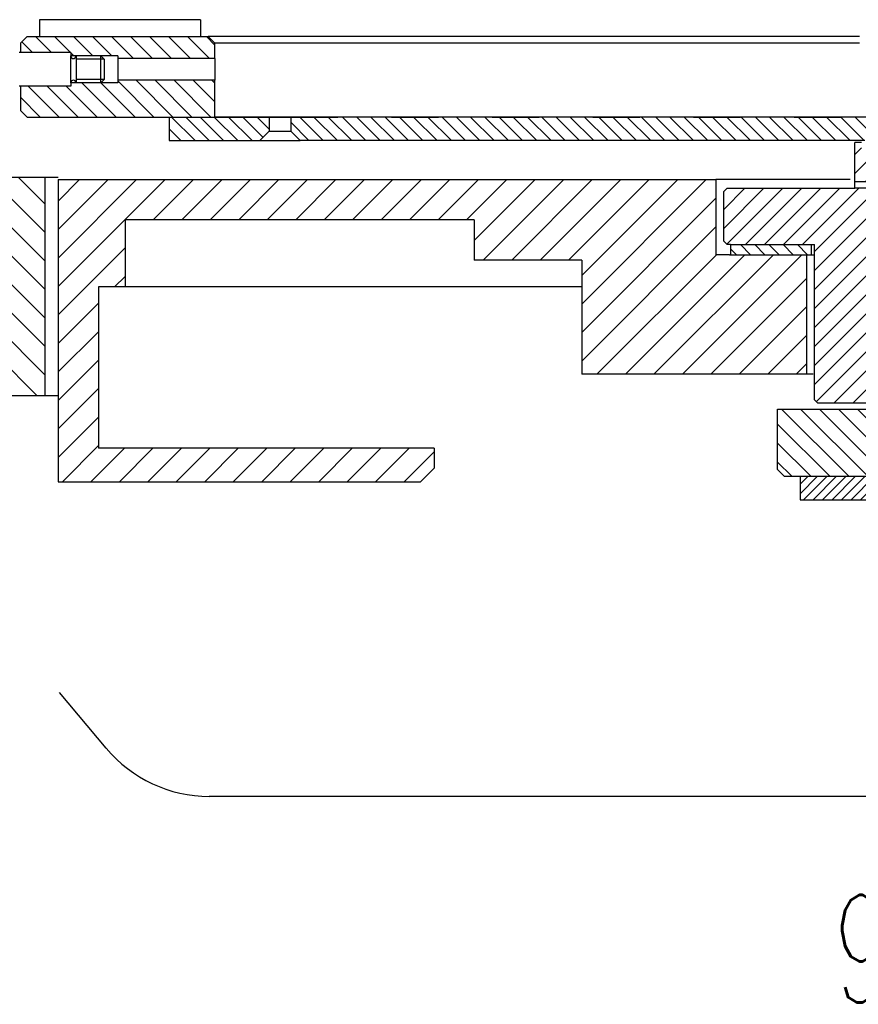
# Model space of a CAD drawing. Extents: x -1763 to 4575, y -3429 to 1051.
# Tile 5 of 174: x -216 to -91, y -2563 to -2416. Entities that reach past the tile are written whole.
import ezdxf

# ---------------------------------------------------------------- set-up
doc = ezdxf.new("R2010")
doc.units = 0
doc.linetypes.add('DASHED', pattern=[15, 7, -8])
doc.layers.get('0').update_dxf_attribs({"linetype": 'CONTINUOUS'})
doc.layers.add('1', color=7, linetype='CONTINUOUS')
doc.styles.add('CONVERTER_1', font='txt.shx', dxfattribs={"width": 0.63})
pattern_1 = [(45, (-1142.240062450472, -11457.86251876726), (-1.414213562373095, 1.4142135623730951), [])]
pattern_2 = [(315, (-1142.240062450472, -11457.86251876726), (1.0606601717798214, 1.060660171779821), [])]
pattern_3 = [(315, (-1142.24006245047, -11507.86251876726), (1.4142135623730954, 1.4142135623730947), [])]

# ---------------------------------------------------------------- blocks, each defined once
blk = doc.blocks.new('Z-STACK', base_point=(-660.9662464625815, -2583.473641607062))
at = {"linetype": 'CONTINUOUS'}
h = blk.add_hatch(dxfattribs=at)
h.set_pattern_fill('USER', color=4, scale=2, angle=315, pattern_type=0)
h.set_pattern_definition(pattern_3)
h.paths.add_polyline_path([(-214.4034238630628, -2418.660077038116), (-212.5745142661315, -2418.660077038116), (-210.5745142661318, -2418.660077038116), (-190.5745142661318, -2418.660077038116), (-188.5745142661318, -2418.660077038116), (-187.423423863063, -2418.660077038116), (-186.423423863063, -2419.660077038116), (-186.4234238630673, -2421.960077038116), (-200.9034238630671, -2421.960077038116), (-200.9034238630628, -2421.560077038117), (-203.4034238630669, -2421.560077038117), (-207.1034238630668, -2421.560077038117), (-207.903423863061, -2421.560077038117), (-207.9034238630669, -2421.060077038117), (-210.5745142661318, -2421.060077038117), (-215.4034238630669, -2421.060077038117), (-215.4034238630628, -2419.660077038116)])
h = blk.add_hatch(dxfattribs=at)
h.set_pattern_fill('USER', color=4, scale=2, angle=315, pattern_type=0)
h.set_pattern_definition(pattern_3)
h.paths.add_polyline_path([(-214.4034238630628, -2430.660077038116), (-210.0745142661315, -2430.660077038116), (-193.2334238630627, -2430.660077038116), (-191.0745142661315, -2430.660077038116), (-190.3745142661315, -2430.660077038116), (-186.4234238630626, -2430.660077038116), (-186.423423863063, -2425.160077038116), (-200.9034238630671, -2425.160077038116), (-200.9034238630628, -2425.560077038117), (-203.4034238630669, -2425.560077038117), (-207.1034238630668, -2425.560077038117), (-207.903423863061, -2425.560077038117), (-207.903423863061, -2426.060077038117), (-210.5745142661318, -2426.060077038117), (-215.4034238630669, -2426.060077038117), (-215.4034238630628, -2429.660077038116)])
h = blk.add_hatch(dxfattribs=at)
h.set_pattern_fill('USER', color=2, scale=1.5, angle=315, pattern_type=0)
h.set_pattern_definition(pattern_2)
h.paths.add_polyline_path([(-187.2334238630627, -2430.660077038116), (-191.0745142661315, -2430.660077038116), (-193.2334238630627, -2430.660077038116), (-193.2334238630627, -2434.160077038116), (-179.7234238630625, -2434.160077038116), (-178.3234238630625, -2432.760077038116), (-178.3234238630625, -2430.660077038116), (-182.4234238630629, -2430.660077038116), (-186.4234238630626, -2430.660077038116)])
h = blk.add_hatch(dxfattribs=at)
h.set_pattern_fill('USER', color=113, scale=2, angle=45, pattern_type=0)
h.set_pattern_definition(pattern_1)
h.paths.add_polyline_path([(-87.60342386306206, -2472.760076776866), (-87.60342386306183, -2441.560076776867), (-87.90342386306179, -2441.260076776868), (-91.10342386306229, -2441.260076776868), (-110.1034238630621, -2441.260076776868), (-110.6034238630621, -2441.760076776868), (-110.6034238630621, -2449.160076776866), (-110.1034238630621, -2449.660076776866), (-109.6034238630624, -2449.660076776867), (-97.60342386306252, -2449.660076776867), (-97.10342386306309, -2449.660076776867), (-97.10342386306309, -2472.760076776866), (-96.60342386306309, -2473.260076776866), (-93.45672435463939, -2473.260076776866), (-88.25672435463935, -2473.260076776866), (-88.10342386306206, -2473.260076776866)])
h = blk.add_hatch(dxfattribs=at)
h.set_pattern_fill('USER', scale=5, angle=45, pattern_type=0)
h.set_pattern_definition([(45, (-1142.240062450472, -11457.86251876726), (-3.5355339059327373, 3.5355339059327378), [])])
h.paths.add_polyline_path([(-87.35342386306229, -2441.260076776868), (-87.84552984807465, -2441.260076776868), (-87.90342386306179, -2441.260076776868), (-91.10342386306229, -2441.260076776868), (-91.10342386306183, -2440.260077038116), (-87.35342386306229, -2440.260076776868)])
h = blk.add_hatch(dxfattribs=at)
h.set_pattern_fill('USER', scale=1.5, angle=315, pattern_type=0)
h.set_pattern_definition(pattern_2)
h.paths.add_polyline_path([(-109.6034238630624, -2449.660076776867), (-109.6034238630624, -2451.160076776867), (-97.60342386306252, -2451.160076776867), (-97.60342386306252, -2449.660076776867)])
h = blk.add_hatch(dxfattribs=at)
h.set_pattern_fill('USER', color=40, scale=2, angle=315, pattern_type=0)
h.set_pattern_definition([(315, (-1142.240062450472, -11457.86251876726), (1.4142135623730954, 1.4142135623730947), [])])
h.paths.add_polyline_path([(-87.60342386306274, -2474.960077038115), (-87.60342386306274, -2483.360077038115), (-88.4034238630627, -2484.160077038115), (-99.20342386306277, -2484.160077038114), (-101.6034238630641, -2484.160077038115), (-102.6034238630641, -2483.160077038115), (-102.6034238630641, -2474.160077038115), (-88.4034238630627, -2474.160077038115)])
at = {"layer": '1', "linetype": 'CONTINUOUS'}
h = blk.add_hatch(dxfattribs=at)
h.set_pattern_fill('USER', color=2, scale=1.5, angle=315, pattern_type=0)
h.set_pattern_definition(pattern_2)
edge = h.paths.add_edge_path()
edge.add_line((-87.07297766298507, -2430.660077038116), (-86.9082418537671, -2430.660077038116))
edge.add_line((-86.9082418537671, -2430.660077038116), (-85.7434238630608, -2430.660077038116))
edge.add_line((-85.7434238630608, -2430.660077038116), (-82.19317602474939, -2430.660077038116))
edge.add_line((-82.19317602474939, -2430.660077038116), (-82.19317602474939, -2432.760077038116))
edge.add_spline(control_points=[(-82.19317602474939, -2432.760077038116), (-82.42761129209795, -2432.9930812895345), (-82.89595380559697, -2433.4596206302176), (-83.36389360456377, -2433.926563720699), (-83.59782187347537, -2434.160077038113)], knot_values=[0, 0, 0, 0, 0.99159343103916, 1.98318716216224, 1.98318716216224, 1.98318716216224, 1.98318716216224], degree=3, periodic=0)
edge.add_line((-83.59782187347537, -2434.160077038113), (-84.18782974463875, -2434.160077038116))
edge.add_line((-84.18782974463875, -2434.160077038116), (-84.72074886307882, -2434.160077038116))
edge.add_line((-84.72074886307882, -2434.160077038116), (-89.60342386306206, -2434.160077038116))
edge.add_line((-89.60342386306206, -2434.160077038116), (-173.7234238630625, -2434.160077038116))
edge.add_line((-173.7234238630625, -2434.160077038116), (-175.1234238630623, -2432.760077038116))
edge.add_line((-175.1234238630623, -2432.760077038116), (-175.1234238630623, -2430.660077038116))
edge.add_line((-175.1234238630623, -2430.660077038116), (-89.7434238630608, -2430.660077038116))
edge.add_line((-89.7434238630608, -2430.660077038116), (-87.07297766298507, -2430.660077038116))
h = blk.add_hatch(dxfattribs=at)
h.set_pattern_fill('USER', color=1, scale=2, angle=45, pattern_type=0)
h.set_pattern_definition(pattern_1)
h.paths.add_polyline_path([(-75.59411490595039, -2436.460077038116), (-75.42775477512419, -2436.460077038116), (-75.03888839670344, -2436.460077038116), (-74.23006377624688, -2436.460077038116), (-73.1534140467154, -2436.460077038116), (-72.99928100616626, -2436.460077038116), (-72.73215002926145, -2436.460077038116), (-72.59411490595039, -2436.460077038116), (-72.30343537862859, -2436.460077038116), (-72.10328145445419, -2436.460077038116), (-72.10328145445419, -2482.360077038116), (-72.59411490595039, -2482.360077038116), (-73.1534140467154, -2482.360077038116), (-74.2300637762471, -2482.360077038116), (-75.03888839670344, -2482.360077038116), (-75.42775477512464, -2482.360077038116), (-75.59411490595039, -2482.360077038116), (-76.09377373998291, -2482.360077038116), (-76.27405689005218, -2482.360077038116), (-76.70867091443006, -2482.360077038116), (-77.72972261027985, -2482.360077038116), (-78.48309845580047, -2482.360077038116), (-78.96965711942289, -2482.360077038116), (-79.09377373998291, -2482.360077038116), (-79.59343257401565, -2482.360077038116), (-79.73197329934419, -2482.360077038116), (-80.26985399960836, -2482.360077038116), (-81.22938144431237, -2482.360077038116), (-81.92138229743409, -2482.360077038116), (-82.51859195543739, -2482.360077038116), (-82.59343257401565, -2482.360077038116), (-83.09309140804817, -2482.360077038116), (-83.18285721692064, -2482.360077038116), (-83.83840521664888, -2482.360077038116), (-84.18782974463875, -2482.360077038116), (-84.72074886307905, -2482.360077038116), (-84.72904027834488, -2482.360077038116), (-84.83727637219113, -2482.360077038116), (-86.09309140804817, -2482.360077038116), (-87.10342386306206, -2482.360077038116), (-87.10342386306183, -2440.260077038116), (-87.35342386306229, -2440.260076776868), (-91.10342386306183, -2440.260077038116), (-91.10342386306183, -2434.460077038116), (-90.10342386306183, -2434.460077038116), (-90.10342386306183, -2436.460077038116), (-89.60342386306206, -2436.460077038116), (-86.09309140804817, -2436.460077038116), (-84.8372763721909, -2436.460077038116), (-84.72904027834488, -2436.460077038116), (-84.72074886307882, -2436.460077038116), (-84.18782974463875, -2436.460077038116), (-83.83840521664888, -2436.460077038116), (-83.18285721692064, -2436.460077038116), (-83.09309140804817, -2436.460077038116), (-82.59343257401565, -2436.460077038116), (-82.51859195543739, -2436.460077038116), (-81.92138229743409, -2436.460077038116), (-81.22938144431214, -2436.460077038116), (-80.26985399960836, -2436.460077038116), (-79.73197329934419, -2436.460077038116), (-79.59343257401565, -2436.460077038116), (-79.09377373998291, -2436.460077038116), (-78.96965711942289, -2436.460077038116), (-78.48309845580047, -2436.460077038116), (-77.72972261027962, -2436.460077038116), (-76.70867091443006, -2436.460077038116), (-76.27405689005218, -2436.460077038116), (-76.09377373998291, -2436.460077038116)])
h = blk.add_hatch(dxfattribs=at)
h.set_pattern_fill('USER', color=1, scale=3, angle=135, pattern_type=0)
h.set_pattern_definition([(135, (-1142.240062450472, -11457.86251876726), (-2.121320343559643, -2.1213203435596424), [])])
h.paths.add_polyline_path([(-211.7739039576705, -2439.660077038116), (-226.6027139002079, -2439.660077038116), (-226.6027139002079, -2455.660077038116), (-229.1027139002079, -2456.460077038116), (-231.6027139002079, -2455.660077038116), (-231.6027139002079, -2439.660077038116), (-338.7739039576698, -2439.660077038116), (-338.7739039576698, -2472.160077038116), (-211.7739039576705, -2472.160077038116)])
h = blk.add_hatch(dxfattribs=at)
h.set_pattern_fill('USER', color=6, scale=3, angle=45, pattern_type=0)
h.set_pattern_definition([(45, (-1142.240062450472, -11457.86251876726), (-2.1213203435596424, 2.121320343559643), [])])
h.paths.add_polyline_path([(-111.7739039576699, -2439.960077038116), (-209.7739039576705, -2439.960077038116), (-209.7739039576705, -2484.960077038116), (-155.77390395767, -2484.960077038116), (-153.7739039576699, -2482.960077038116), (-153.7739039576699, -2479.960077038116), (-203.7739039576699, -2479.960077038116), (-203.7739039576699, -2455.960077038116), (-199.7739039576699, -2455.960077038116), (-199.7739039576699, -2445.960077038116), (-147.77390395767, -2445.960077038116), (-147.77390395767, -2451.960077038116), (-131.77390395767, -2451.960077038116), (-131.77390395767, -2468.960077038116), (-98.27390395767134, -2468.960077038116), (-98.27390395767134, -2451.160077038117), (-101.0239039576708, -2451.160077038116), (-106.5239039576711, -2451.160077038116), (-109.7739039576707, -2451.160077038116), (-111.77390395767, -2451.160077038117)])
h = blk.add_hatch(dxfattribs=at)
h.set_pattern_fill('USER', color=4, angle=45, pattern_type=0)
h.set_pattern_definition([(45, (-1142.240062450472, -11457.86251876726), (-0.7071067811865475, 0.7071067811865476), [])])
h.paths.add_polyline_path([(-76.53638034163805, -2484.160077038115), (-69.07949576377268, -2484.160077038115), (-68.41898599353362, -2484.160077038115), (-52.57653632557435, -2484.160077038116), (-51.03164439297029, -2484.160077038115), (-50.47954903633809, -2484.160077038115), (-50.47685925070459, -2484.160077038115), (-48.67333428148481, -2484.160077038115), (-47.67333428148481, -2484.160077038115), (-47.51186325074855, -2484.160077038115), (-47.51185519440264, -2484.160077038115), (-47.47685925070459, -2484.160077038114), (-47.04395213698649, -2484.160077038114), (-47.04394408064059, -2484.160077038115), (-41.60342386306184, -2484.160077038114), (-40.60342386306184, -2484.160077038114), (-36.12412327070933, -2484.160077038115), (-33.81661594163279, -2484.160077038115), (-33.30342386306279, -2484.160077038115), (-30.76388267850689, -2484.160077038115), (-30.50109180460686, -2484.160077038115), (-29.10342386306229, -2484.160077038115), (-12.74424858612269, -2484.160077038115), (-5.953717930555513, -2484.160077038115), (2.548354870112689, -2484.160077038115), (3.347414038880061, -2484.160077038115), (6.396576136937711, -2484.160077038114), (6.396576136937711, -2487.660077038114), (-58.08900286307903, -2487.660077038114), (-99.20342386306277, -2487.660077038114), (-99.20342386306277, -2484.160077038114), (-88.4034238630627, -2484.160077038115)])
at = {"color": 7, "linetype": 'CONTINUOUS'}
for p, q in [((-212.5745142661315, -2416.160077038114), (-212.5745142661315, -2418.660077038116)), ((-188.5745142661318, -2416.160077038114), (-188.5745142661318, -2418.660077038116)), ((-91.10342386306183, -2440.260077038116), (-91.10342386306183, -2434.460077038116)), ((-90.10342386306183, -2434.460077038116), (-91.10342386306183, -2434.460077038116)), ((-91.10342386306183, -2440.260077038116), (-87.35342386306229, -2440.260076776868)), ((-91.10342386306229, -2441.260076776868), (-91.10342386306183, -2440.260077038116)), ((-87.90342386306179, -2441.260076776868), (-91.10342386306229, -2441.260076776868))]:
    blk.add_line(p, q, dxfattribs=at)
at = {"color": 4, "linetype": 'CONTINUOUS'}
for p, q in [((-214.4034238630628, -2418.660077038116), (-215.4034238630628, -2419.660077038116)), ((-214.4034238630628, -2418.660077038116), (-212.5745142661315, -2418.660077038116)), ((-212.5745142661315, -2418.660077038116), (-210.5745142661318, -2418.660077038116)), ((-210.5745142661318, -2418.660077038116), (-190.5745142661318, -2418.660077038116)), ((-190.5745142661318, -2418.660077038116), (-188.5745142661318, -2418.660077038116)), ((-188.5745142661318, -2418.660077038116), (-187.423423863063, -2418.660077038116)), ((-186.423423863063, -2419.660077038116), (-187.423423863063, -2418.660077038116)), ((-90.36342386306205, -2418.660077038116), (-187.423423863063, -2418.660077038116)), ((-215.4034238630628, -2419.660077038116), (-215.4034238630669, -2421.060077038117)), ((-186.4234238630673, -2421.960077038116), (-186.423423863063, -2419.660077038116)), ((-90.36342386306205, -2419.660077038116), (-186.423423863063, -2419.660077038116)), ((-210.5745142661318, -2421.060077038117), (-215.4034238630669, -2421.060077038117)), ((-207.9034238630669, -2421.060077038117), (-210.5745142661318, -2421.060077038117)), ((-207.1034238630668, -2421.560077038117), (-207.903423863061, -2421.560077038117)), ((-200.9034238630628, -2421.560077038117), (-203.4034238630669, -2421.560077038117)), ((-200.9034238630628, -2421.560077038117), (-200.9034238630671, -2421.960077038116)), ((-186.4234238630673, -2421.960077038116), (-200.9034238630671, -2421.960077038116)), ((-200.9034238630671, -2421.960077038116), (-200.9034238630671, -2423.560077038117)), ((-186.4234238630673, -2421.960077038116), (-186.4234238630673, -2423.560077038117)), ((-200.9034238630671, -2423.560077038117), (-200.9034238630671, -2425.160077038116)), ((-186.4234238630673, -2423.560077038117), (-186.423423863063, -2425.160077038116)), ((-186.423423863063, -2425.160077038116), (-200.9034238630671, -2425.160077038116)), ((-200.9034238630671, -2425.160077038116), (-200.9034238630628, -2425.560077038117)), ((-186.4234238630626, -2430.660077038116), (-186.423423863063, -2425.160077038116)), ((-215.4034238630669, -2426.060077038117), (-215.4034238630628, -2429.660077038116)), ((-210.5745142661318, -2426.060077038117), (-215.4034238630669, -2426.060077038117)), ((-207.903423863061, -2426.060077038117), (-210.5745142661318, -2426.060077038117)), ((-207.1034238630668, -2425.560077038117), (-207.903423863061, -2425.560077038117)), ((-200.9034238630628, -2425.560077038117), (-203.4034238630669, -2425.560077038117)), ((-214.4034238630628, -2430.660077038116), (-215.4034238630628, -2429.660077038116)), ((-214.4034238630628, -2430.660077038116), (-210.0745142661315, -2430.660077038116)), ((-210.0745142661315, -2430.660077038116), (-193.2334238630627, -2430.660077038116)), ((-193.2334238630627, -2430.660077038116), (-191.0745142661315, -2430.660077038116)), ((-191.0745142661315, -2430.660077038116), (-190.3745142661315, -2430.660077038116)), ((-190.3745142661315, -2430.660077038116), (-186.4234238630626, -2430.660077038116)), ((-99.20342386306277, -2484.160077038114), (-99.20342386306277, -2487.660077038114)), ((-99.20342386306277, -2487.660077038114), (-58.08900286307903, -2487.660077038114))]:
    blk.add_line(p, q, dxfattribs=at)
at = {"color": 2, "linetype": 'CONTINUOUS'}
for p, q in [((-215.4034238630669, -2421.060077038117), (-215.6034238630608, -2421.060077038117)), ((-210.5745142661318, -2421.060077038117), (-215.4034238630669, -2421.060077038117)), ((-207.9034238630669, -2421.060077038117), (-210.5745142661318, -2421.060077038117)), ((-207.9034238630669, -2421.060077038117), (-207.903423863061, -2421.560077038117)), ((-203.4034238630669, -2421.560077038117), (-207.1034238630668, -2421.560077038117)), ((-202.9034238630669, -2422.060077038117), (-203.4034238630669, -2421.560077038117)), ((-202.9034238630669, -2422.060077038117), (-202.9034238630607, -2425.060077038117)), ((-202.9034238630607, -2425.060077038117), (-203.4034238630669, -2425.560077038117)), ((-215.4034238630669, -2426.060077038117), (-215.6034238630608, -2426.060077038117)), ((-210.5745142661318, -2426.060077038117), (-215.4034238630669, -2426.060077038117)), ((-207.903423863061, -2426.060077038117), (-210.5745142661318, -2426.060077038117)), ((-207.903423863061, -2425.560077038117), (-207.903423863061, -2426.060077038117)), ((-203.4034238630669, -2425.560077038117), (-207.1034238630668, -2425.560077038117)), ((-193.2334238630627, -2430.660077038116), (-193.2334238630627, -2434.160077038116)), ((-178.3234238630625, -2430.660077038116), (-178.3234238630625, -2432.760077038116)), ((-175.1234238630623, -2430.660077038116), (-175.1234238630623, -2432.760077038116)), ((-178.3234238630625, -2432.760077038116), (-179.7234238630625, -2434.160077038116)), ((-178.3234238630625, -2432.760077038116), (-175.1234238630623, -2432.760077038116)), ((-175.1234238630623, -2432.760077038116), (-173.7234238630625, -2434.160077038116)), ((-193.2334238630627, -2434.160077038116), (-179.7234238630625, -2434.160077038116)), ((-179.7234238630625, -2434.160077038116), (-173.7234238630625, -2434.160077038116)), ((-89.60342386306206, -2434.160077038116), (-173.7234238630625, -2434.160077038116))]:
    blk.add_line(p, q, dxfattribs=at)
at = {"color": 4, "linetype": 'DASHED'}
for p, q in [((-207.9034238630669, -2421.060077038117), (-207.903423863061, -2421.560077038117)), ((-203.4034238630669, -2421.560077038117), (-207.1034238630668, -2421.560077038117)), ((-207.903423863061, -2425.560077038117), (-207.903423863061, -2426.060077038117)), ((-203.4034238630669, -2425.560077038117), (-207.1034238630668, -2425.560077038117)), ((-99.20342386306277, -2484.160077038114), (-88.4034238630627, -2484.160077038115))]:
    blk.add_line(p, q, dxfattribs=at)
at = {"color": 7, "linetype": 'DASHED'}
for p, q in [((-210.0745142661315, -2430.660077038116), (-210.061250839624, -2430.660077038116)), ((-210.061250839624, -2430.660077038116), (-206.726453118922, -2430.660077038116)), ((-206.726453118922, -2430.660077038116), (-205.7134238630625, -2430.660077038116)), ((-205.7134238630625, -2430.660077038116), (-202.1734098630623, -2430.660077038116)), ((-202.1734098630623, -2430.660077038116), (-193.2334238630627, -2430.660077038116)), ((-193.2334238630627, -2430.660077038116), (-191.0745142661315, -2430.660077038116)), ((-91.10342386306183, -2440.260077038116), (-87.35342386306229, -2440.260076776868)), ((-88.25672435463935, -2473.260076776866), (-93.45672435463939, -2473.260076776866))]:
    blk.add_line(p, q, dxfattribs=at)
at = {"color": 2, "linetype": 'DASHED'}
for p, q in [((-193.2334238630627, -2430.660077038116), (-191.0745142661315, -2430.660077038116)), ((-191.0745142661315, -2430.660077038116), (-187.2334238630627, -2430.660077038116)), ((-187.2334238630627, -2430.660077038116), (-186.4234238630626, -2430.660077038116)), ((-186.4234238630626, -2430.660077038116), (-182.4234238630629, -2430.660077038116)), ((-182.4234238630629, -2430.660077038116), (-178.3234238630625, -2430.660077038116)), ((-178.3234238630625, -2430.660077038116), (-178.2234238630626, -2430.660077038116)), ((-178.2234238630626, -2430.660077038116), (-175.2234238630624, -2430.660077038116)), ((-175.2234238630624, -2430.660077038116), (-175.1234238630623, -2430.660077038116)), ((-175.1234238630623, -2430.660077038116), (-89.7434238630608, -2430.660077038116))]:
    blk.add_line(p, q, dxfattribs=at)
at = {"color": 1, "linetype": 'CONTINUOUS'}
for p, q in [((-211.7739039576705, -2439.660077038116), (-226.6027139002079, -2439.660077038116)), ((-211.7739039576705, -2439.660077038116), (-211.7739039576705, -2472.160077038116)), ((-209.7739039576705, -2439.660077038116), (-211.7739039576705, -2439.660077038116)), ((-211.7739039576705, -2472.160077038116), (-338.7739039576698, -2472.160077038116)), ((-209.7739039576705, -2472.160077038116), (-211.7739039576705, -2472.160077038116))]:
    blk.add_line(p, q, dxfattribs=at)
at = {"color": 6, "linetype": 'CONTINUOUS'}
for p, q in [((-209.7739039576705, -2439.960077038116), (-209.7739039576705, -2484.960077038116)), ((-209.7739039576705, -2439.960077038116), (-111.7739039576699, -2439.960077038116)), ((-111.7739039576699, -2439.960077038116), (-111.77390395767, -2451.160077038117)), ((-91.77390395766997, -2439.960077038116), (-111.7739039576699, -2439.960077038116)), ((-147.77390395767, -2445.960077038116), (-199.7739039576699, -2445.960077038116)), ((-199.7739039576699, -2445.960077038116), (-199.7739039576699, -2455.960077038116)), ((-147.77390395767, -2445.960077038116), (-147.77390395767, -2451.960077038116)), ((-109.7739039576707, -2451.160077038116), (-111.77390395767, -2451.160077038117)), ((-109.7739039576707, -2451.160077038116), (-106.5239039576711, -2451.160077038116)), ((-106.5239039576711, -2451.160077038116), (-101.0239039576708, -2451.160077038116)), ((-101.0239039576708, -2451.160077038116), (-98.27390395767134, -2451.160077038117)), ((-98.27390395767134, -2451.160077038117), (-98.27390395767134, -2468.960077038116)), ((-131.77390395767, -2451.960077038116), (-147.77390395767, -2451.960077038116)), ((-131.77390395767, -2451.960077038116), (-131.77390395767, -2468.960077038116)), ((-199.7739039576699, -2455.960077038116), (-203.7739039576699, -2455.960077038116)), ((-203.7739039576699, -2455.960077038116), (-203.7739039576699, -2479.960077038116)), ((-131.77390395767, -2455.960077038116), (-199.7739039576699, -2455.960077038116)), ((-98.27390395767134, -2468.960077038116), (-131.77390395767, -2468.960077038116)), ((-97.27390395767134, -2468.960077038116), (-98.27390395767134, -2468.960077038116)), ((-153.7739039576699, -2479.960077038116), (-203.7739039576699, -2479.960077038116)), ((-153.7739039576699, -2479.960077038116), (-153.7739039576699, -2482.960077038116)), ((-153.7739039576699, -2482.960077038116), (-155.77390395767, -2484.960077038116)), ((-209.7739039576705, -2484.960077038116), (-155.77390395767, -2484.960077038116))]:
    blk.add_line(p, q, dxfattribs=at)
at = {"color": 113, "linetype": 'CONTINUOUS'}
for p, q in [((-110.1034238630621, -2441.260076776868), (-110.6034238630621, -2441.760076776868)), ((-110.1034238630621, -2441.260076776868), (-91.10342386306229, -2441.260076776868)), ((-110.6034238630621, -2449.160076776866), (-110.6034238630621, -2441.760076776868)), ((-110.1034238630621, -2449.660076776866), (-110.6034238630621, -2449.160076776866)), ((-109.6034238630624, -2449.660076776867), (-110.1034238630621, -2449.660076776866)), ((-97.60342386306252, -2449.660076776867), (-97.10342386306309, -2449.660076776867)), ((-97.10342386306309, -2472.760076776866), (-97.10342386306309, -2449.660076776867)), ((-96.60342386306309, -2473.260076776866), (-97.10342386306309, -2472.760076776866)), ((-93.45672435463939, -2473.260076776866), (-96.60342386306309, -2473.260076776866)), ((-88.25672435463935, -2473.260076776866), (-93.45672435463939, -2473.260076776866))]:
    blk.add_line(p, q, dxfattribs=at)
at = {"color": 113, "linetype": 'DASHED'}
for p, q in [((-87.90342386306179, -2441.260076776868), (-91.10342386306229, -2441.260076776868)), ((-109.6034238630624, -2449.660076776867), (-97.60342386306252, -2449.660076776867))]:
    blk.add_line(p, q, dxfattribs=at)
at = {"color": 3, "linetype": 'CONTINUOUS'}
for p, q in [((-109.6034238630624, -2449.660076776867), (-97.60342386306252, -2449.660076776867)), ((-109.6034238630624, -2449.660076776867), (-109.6034238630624, -2451.160076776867)), ((-97.60342386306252, -2449.660076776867), (-97.60342386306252, -2451.160076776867)), ((-109.6034238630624, -2451.160076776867), (-97.60342386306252, -2451.160076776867)), ((-97.60342386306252, -2451.160076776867), (-97.10342386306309, -2451.160076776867))]:
    blk.add_line(p, q, dxfattribs=at)
at = {"color": 3, "linetype": 'DASHED'}
blk.add_line((-97.60342386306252, -2449.660076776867), (-97.10342386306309, -2449.660076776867), dxfattribs=at)
at = {"color": 40, "linetype": 'CONTINUOUS'}
for p, q in [((-102.6034238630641, -2483.160077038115), (-102.6034238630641, -2474.160077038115)), ((-102.6034238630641, -2474.160077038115), (-88.4034238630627, -2474.160077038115)), ((-101.6034238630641, -2484.160077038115), (-102.6034238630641, -2483.160077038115)), ((-101.6034238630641, -2484.160077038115), (-99.20342386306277, -2484.160077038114)), ((-99.20342386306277, -2484.160077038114), (-88.4034238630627, -2484.160077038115))]:
    blk.add_line(p, q, dxfattribs=at)
at = {"color": 2, "linetype": 'CONTINUOUS'}
for centre, radius, start, end in [((-207.5034238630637, -2421.560077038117), 0.39999999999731, 180, 0), ((-207.5034238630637, -2425.560077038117), 0.39999999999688, 0, 180)]:
    blk.add_arc(centre, radius, start, end, dxfattribs=at)
at = {"layer": '1', "color": 7, "linetype": 'CONTINUOUS'}
blk.add_line((-188.5745142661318, -2416.160077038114), (-212.5745142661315, -2416.160077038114), dxfattribs=at)
at = {"layer": '1', "color": 2, "linetype": 'CONTINUOUS'}
for p, q in [((-207.903423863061, -2425.560077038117), (-207.903423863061, -2421.560077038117)), ((-207.1034238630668, -2421.560077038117), (-207.1034238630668, -2422.060077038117)), ((-202.9034238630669, -2422.060077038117), (-207.1034238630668, -2422.060077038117)), ((-207.1034238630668, -2422.060077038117), (-207.1034238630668, -2425.060077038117)), ((-203.4034238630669, -2425.560077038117), (-203.4034238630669, -2421.560077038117)), ((-202.9034238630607, -2425.060077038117), (-207.1034238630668, -2425.060077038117)), ((-207.1034238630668, -2425.060077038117), (-207.1034238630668, -2425.560077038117))]:
    blk.add_line(p, q, dxfattribs=at)
at = {"layer": '1', "color": 4, "linetype": 'CONTINUOUS'}
blk.add_line((-85.7434238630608, -2430.660077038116), (-186.4234238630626, -2430.660077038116), dxfattribs=at)
at = {"layer": '1', "color": 1, "linetype": 'CONTINUOUS'}
for p, q in [((-202.5988750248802, -2524.66216127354), (-209.5692303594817, -2516.337180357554)), ((16.39657613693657, -2531.822774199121), (-187.2642690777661, -2531.822774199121))]:
    blk.add_line(p, q, dxfattribs=at)
blk.add_arc((-187.2642690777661, -2511.822774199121), 20.00000000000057, -140.06117351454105, -90, dxfattribs=at)
at = {"layer": '1', "color": 1, "style": 'CONVERTER_1', "width": 0.63}
blk.add_text('9.5" WAFER PROBER INTERFACE WITH POGO TOWER', height=15.99999999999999, dxfattribs=at).set_placement((-94.25383456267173, -2562.503462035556))

msp = doc.modelspace()

# ---------------------------------------------------------------- block references
at = {"layer": '1'}
msp.add_blockref('Z-STACK', (-660.9662464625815, -2583.473641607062), dxfattribs=at)

doc.saveas('drawing.dxf')
